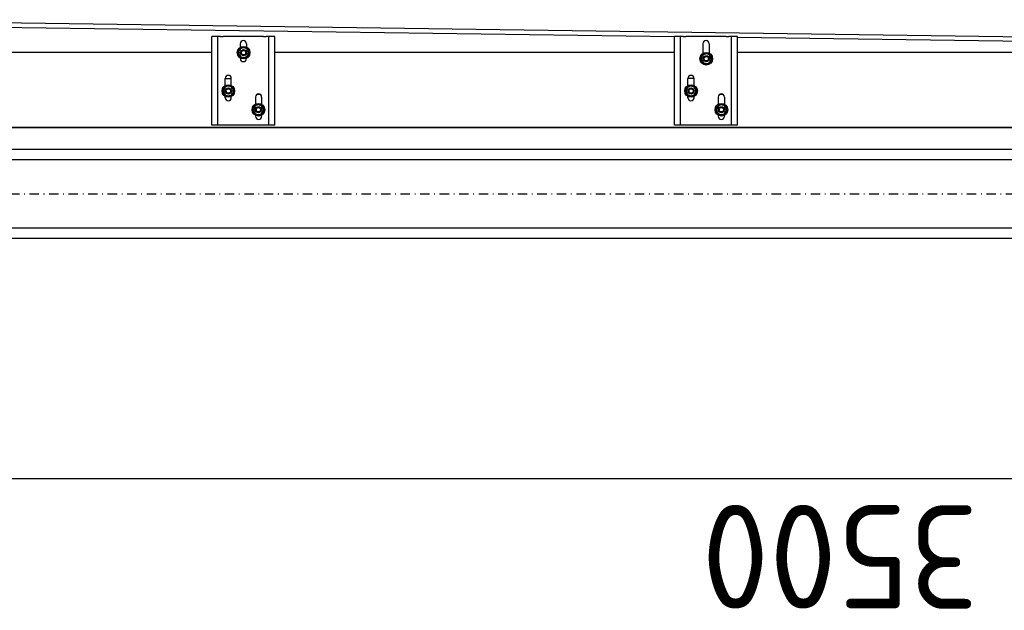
# Model space of a CAD drawing. Header units: centimetres. Extents: x 0 to 55409, y -2708 to 14680.
# Tile 207 of 215: x 53736 to 53869, y 4464 to 4544. Entities that reach past the tile are written whole.
import ezdxf

# ---------------------------------------------------------------- set-up
doc = ezdxf.new("R2010")
doc.units = ezdxf.units.CM
doc.header["$LTSCALE"] = 0.01
doc.linetypes.add('DASHDOT2', pattern=[12.7, 6.35, -3.175, 0, -3.175])
doc.layers.add('A-Grid', color=191, linetype='DASHDOT2')
doc.layers.add('A-konstrukcja', color=7, linetype='Continuous')
doc.styles.add('SEACAD_Solid_Edge_ISO', font='seiso.ttf')
doc.dimstyles.new('ISO_(mm)', dxfattribs={"dimtxt": 140, "dimasz": 140, "dimexe": 70, "dimexo": 0, "dimgap": 35, "dimtad": 1, "dimtxsty": 'SEACAD_Solid_Edge_ISO', "dimblk1": '_SE_FILLED', "dimblk2": '_SE_FILLED', "dimsah": 1, "dimcen": 70, "dimadec": 0, "dimazin": 0, "dimtfac": 0.5, "dimtmove": 0, "dimatfit": 3, "dimfxl": 1, "dimarcsym": 0})

# ---------------------------------------------------------------- blocks, each defined once
blk = doc.blocks.new('_SE_FILLED')
at = {"color": 0}
blk.add_line((0, 0), (-1, 0), dxfattribs=at)
blk.add_solid([(0, 0), (-1, -0.1665), (-1, 0.1665), (0, 0)], dxfattribs=at)
blk = doc.blocks.new('*D268')
at = {"color": 0, "linetype": 'Continuous', "lineweight": -2}
for p, q in [((0, -690), (-345.1, -690)), ((-275.1, -4050), (-275.1, -830)), ((298, -4190), (-345.1, -4190))]:
    blk.add_line(p, q, dxfattribs=at)
at = {"color": 0, "lineweight": -2, "xscale": 140, "yscale": 140, "zscale": 140}
for p, rotation in [((-275.1, -690), 90), ((-275.1, -4190), 270)]:
    blk.add_blockref('_SE_FILLED', p, dxfattribs=dict(at, rotation=rotation))
at = {"color": 0, "insert": (-380.1, -2440), "char_height": 140, "attachment_point": 5, "rotation": 90, "style": 'SEACAD_Solid_Edge_ISO'}
blk.add_mtext('\\A1;3500', dxfattribs=at)
blk = doc.blocks.new('A$7E8814B2933187')
at = {"color": 7, "linetype": 'Continuous'}
for p, q in [((199.7, -690), (199.7, -4190)), ((200, -4190), (200, -690)), ((301.495, -4185.737), (345.495, -993.058)), ((322.493, -2216.4), (339.353, -992.956)), ((301, -1590.9), (301, -1036)), ((203, -1593.9), (203, -1590.9)), ((203, -1590.9), (323, -1590.9)), ((203, -1595.9), (203, -1593.9)), ((203, -1598.9), (203, -1595.9)), ((323, -1593.9), (323, -1590.9)), ((323, -1595.9), (323, -1593.9)), ((323, -1598.9), (323, -1595.9)), ((203, -1599.9), (203, -1598.9)), ((203, -1598.9), (323, -1598.9)), ((203, -1666.9), (203, -1599.9)), ((240, -1608.7), (241.927, -1608.7)), ((243.571, -1609.85), (241.694, -1613.1)), ((245.447, -1606.6), (243.571, -1609.85)), ((249.2, -1606.6), (245.447, -1606.6)), ((252.953, -1606.6), (249.2, -1606.6)), ((254.829, -1609.85), (252.953, -1606.6)), ((256.706, -1613.1), (254.829, -1609.85)), ((256.473, -1608.7), (266, -1608.7)), ((266, -1608.7), (266, -1617.1)), ((323, -1599.9), (323, -1598.9)), ((323, -1602.538), (323, -1599.9)), ((323, -1602.538), (323, -1605.178)), ((323, -1605.178), (323, -1606.058)), ((323, -1660.742), (323, -1606.058)), ((240, -1617.1), (241.7, -1617.1)), ((241.694, -1613.1), (243.571, -1616.35)), ((243.571, -1616.35), (245.447, -1619.6)), ((245.447, -1619.6), (249.2, -1619.6)), ((249.2, -1619.6), (252.953, -1619.6)), ((252.953, -1619.6), (254.829, -1616.35)), ((254.829, -1616.35), (256.706, -1613.1)), ((256.7, -1617.1), (266, -1617.1)), ((293.719, -1629.2), (293, -1629.2)), ((295.379, -1630.32), (293.458, -1633.544)), ((293.458, -1633.544), (295.29, -1636.82)), ((295.29, -1636.82), (297.121, -1640.095)), ((297.3, -1627.096), (295.379, -1630.32)), ((301.053, -1627.148), (297.3, -1627.096)), ((304.805, -1627.2), (301.053, -1627.148)), ((304.626, -1640.199), (306.547, -1636.975)), ((306.636, -1630.475), (304.805, -1627.2)), ((306.547, -1636.975), (308.468, -1633.751)), ((308.468, -1633.751), (306.636, -1630.475)), ((313, -1629.2), (308.207, -1629.2)), ((216.302, -1649.696), (215, -1649.696)), ((218.171, -1650.45), (216.294, -1653.7)), ((220.047, -1647.2), (218.171, -1650.45)), ((223.8, -1647.2), (220.047, -1647.2)), ((227.553, -1647.2), (223.8, -1647.2)), ((229.429, -1650.45), (227.553, -1647.2)), ((231.306, -1653.7), (229.429, -1650.45)), ((241, -1649.696), (231.298, -1649.696)), ((293.438, -1637.6), (293, -1637.6)), ((297.121, -1640.095), (300.873, -1640.147)), ((300.873, -1640.147), (304.626, -1640.199)), ((313, -1637.6), (308.488, -1637.6)), ((216.525, -1658.096), (215, -1658.096)), ((216.294, -1653.7), (218.171, -1656.95)), ((218.171, -1656.95), (220.047, -1660.2)), ((220.047, -1660.2), (223.8, -1660.2)), ((223.8, -1660.2), (227.553, -1660.2)), ((227.553, -1660.2), (229.429, -1656.95)), ((229.429, -1656.95), (231.306, -1653.7)), ((241, -1658.096), (231.075, -1658.096)), ((244.8, -1652.107), (244.8, -1655.685)), ((323, -1660.742), (323, -1661.622)), ((323, -1661.622), (323, -1664.262)), ((203, -1667.9), (203, -1666.9)), ((203, -1670.9), (203, -1667.9)), ((203, -1667.9), (323, -1667.9)), ((203, -1672.9), (203, -1670.9)), ((203, -1675.9), (203, -1672.9)), ((203, -1675.9), (323, -1675.9)), ((301, -2216.4), (301, -1675.9)), ((323, -1666.9), (323, -1664.262)), ((323, -1667.9), (323, -1666.9)), ((323, -1670.9), (323, -1667.9)), ((323, -1672.9), (323, -1670.9)), ((323, -1675.9), (323, -1672.9)), ((203, -2219.4), (203, -2216.4)), ((203, -2216.4), (323, -2216.4)), ((203, -2221.4), (203, -2219.4)), ((203, -2224.4), (203, -2221.4)), ((323, -2219.4), (323, -2216.4)), ((323, -2221.4), (323, -2219.4)), ((323, -2224.4), (323, -2221.4)), ((203, -2225.4), (203, -2224.4)), ((203, -2224.4), (323, -2224.4)), ((203, -2292.4), (203, -2225.4)), ((240, -2234.2), (241.927, -2234.2)), ((243.571, -2235.35), (241.694, -2238.6)), ((245.447, -2232.1), (243.571, -2235.35)), ((249.2, -2232.1), (245.447, -2232.1)), ((252.953, -2232.1), (249.2, -2232.1)), ((254.829, -2235.35), (252.953, -2232.1)), ((256.706, -2238.6), (254.829, -2235.35)), ((256.473, -2234.2), (266, -2234.2)), ((266, -2242.6), (266, -2234.2)), ((323, -2225.4), (323, -2224.4)), ((323, -2228.038), (323, -2225.4)), ((323, -2228.038), (323, -2230.678)), ((323, -2230.678), (323, -2231.558)), ((323, -2286.242), (323, -2231.558)), ((240, -2242.6), (241.7, -2242.6)), ((241.694, -2238.6), (243.571, -2241.85)), ((243.571, -2241.85), (245.447, -2245.1)), ((245.447, -2245.1), (249.2, -2245.1)), ((249.2, -2245.1), (252.953, -2245.1)), ((252.953, -2245.1), (254.829, -2241.85)), ((254.829, -2241.85), (256.706, -2238.6)), ((256.7, -2242.6), (266, -2242.6)), ((287.272, -2255.638), (285.245, -2258.796)), ((285.245, -2258.796), (286.968, -2262.13)), ((286.968, -2262.13), (288.69, -2265.465)), ((289.299, -2252.479), (287.272, -2255.638)), ((293.047, -2252.655), (289.299, -2252.479)), ((296.796, -2252.83), (293.047, -2252.655)), ((296.187, -2265.816), (298.214, -2262.658)), ((298.518, -2256.165), (296.796, -2252.83)), ((298.214, -2262.658), (300.24, -2259.499)), ((300.24, -2259.499), (298.518, -2256.165)), ((313, -2254.7), (299.986, -2254.7)), ((216.53, -2275.196), (215, -2275.196)), ((220.047, -2273.1), (218.171, -2276.35)), ((223.8, -2273.1), (220.047, -2273.1)), ((227.553, -2273.1), (223.8, -2273.1)), ((229.429, -2276.35), (227.553, -2273.1)), ((241, -2275.196), (231.07, -2275.196)), ((288.69, -2265.465), (292.438, -2265.64)), ((292.438, -2265.64), (296.187, -2265.816)), ((313, -2263.1), (300.268, -2263.1)), ((216.298, -2283.596), (215, -2283.596)), ((218.171, -2276.35), (216.294, -2279.6)), ((216.294, -2279.6), (218.171, -2282.85)), ((218.171, -2282.85), (220.047, -2286.1)), ((220.047, -2286.1), (223.8, -2286.1)), ((223.8, -2286.1), (227.553, -2286.1)), ((227.553, -2286.1), (229.429, -2282.85)), ((231.306, -2279.6), (229.429, -2276.35)), ((229.429, -2282.85), (231.306, -2279.6)), ((241, -2283.596), (231.302, -2283.596)), ((244.8, -2277.607), (244.8, -2281.185)), ((323, -2286.242), (323, -2287.122)), ((323, -2287.122), (323, -2289.762)), ((203, -2293.4), (203, -2292.4)), ((203, -2296.4), (203, -2293.4)), ((203, -2293.4), (323, -2293.4)), ((203, -2298.4), (203, -2296.4)), ((203, -2301.4), (203, -2298.4)), ((203, -2301.4), (323, -2301.4)), ((301, -4187), (301, -2301.4)), ((301, -3775.931), (321.321, -2301.4)), ((323, -2292.4), (323, -2289.762)), ((323, -2293.4), (323, -2292.4)), ((323, -2296.4), (323, -2293.4)), ((323, -2298.4), (323, -2296.4)), ((323, -2301.4), (323, -2298.4))]:
    blk.add_line(p, q, dxfattribs=at)
for centre, radius in [((249.2, -1613.1), 8.5), ((249.2, -1613.1), 7.9), ((249.2, -1613.1), 4.15), ((249.2, -1613.1), 4), ((249.2, -1613.1), 3), ((300.963, -1633.648), 8.5), ((300.963, -1633.648), 7.9), ((300.963, -1633.648), 4.15), ((300.963, -1633.648), 4), ((300.963, -1633.648), 3), ((223.8, -1653.7), 8.5), ((223.8, -1653.7), 7.9), ((223.8, -1653.7), 4.15), ((223.8, -1653.7), 4), ((223.8, -1653.7), 3), ((249.2, -2238.6), 8.5), ((249.2, -2238.6), 7.9), ((249.2, -2238.6), 4.15), ((249.2, -2238.6), 4), ((249.2, -2238.6), 3), ((292.743, -2259.148), 8.5), ((292.743, -2259.148), 7.9), ((292.743, -2259.148), 4.15), ((292.743, -2259.148), 4), ((292.743, -2259.148), 3), ((223.8, -2279.6), 8.5), ((223.8, -2279.6), 7.9), ((223.8, -2279.6), 4.15), ((223.8, -2279.6), 4), ((223.8, -2279.6), 3)]:
    blk.add_circle(centre, radius, dxfattribs=at)
for centre, radius, start, end in [((240, -1612.9), 4.2, 90, 270), ((249.2, -1613.1), 6.5, 150, 210), ((249.2, -1613.1), 6.5, 90, 150), ((249.2, -1613.1), 3.235, 255, 195), ((249.2, -1613.1), 6.5, 30, 90), ((249.2, -1613.1), 6.5, 330, 30), ((266, -1612.9), 4.2, 270, 90), ((249.2, -1613.1), 6.5, 210, 270), ((249.2, -1613.1), 6.5, 270, 330), ((293, -1633.4), 4.2, 90, 270), ((300.963, -1633.648), 6.5, 149.210431, 209.210431), ((300.963, -1633.648), 6.5, 209.210431, 269.210431), ((300.963, -1633.648), 6.5, 89.210431, 149.210431), ((300.963, -1633.648), 3.235, 255, 195), ((300.963, -1633.648), 6.5, 269.210431, 329.210431), ((300.963, -1633.648), 6.5, 29.210431, 89.210431), ((300.963, -1633.648), 6.5, 329.210431, 29.210431), ((313, -1633.4), 4.2, 270, 90), ((215, -1653.896), 4.2, 90, 270), ((223.8, -1653.7), 6.5, 150, 210), ((223.8, -1653.7), 6.5, 90, 150), ((223.8, -1653.7), 6.5, 30, 90), ((223.8, -1653.7), 6.5, 330, 30), ((241, -1653.896), 4.2, 270, 90), ((223.8, -1653.7), 6.5, 210, 270), ((223.8, -1653.7), 3.235, 255, 195), ((223.8, -1653.7), 6.5, 270, 330), ((240, -2238.4), 4.2, 90, 270), ((249.2, -2238.6), 6.5, 150, 210), ((249.2, -2238.6), 6.5, 90, 150), ((249.2, -2238.6), 3.235, 255, 195), ((249.2, -2238.6), 6.5, 30, 90), ((249.2, -2238.6), 6.5, 330, 30), ((266, -2238.4), 4.2, 270, 90), ((249.2, -2238.6), 6.5, 210, 270), ((249.2, -2238.6), 6.5, 270, 330), ((292.743, -2259.148), 6.5, 147.315911, 207.315911), ((292.743, -2259.148), 6.5, 207.315911, 267.315911), ((292.743, -2259.148), 6.5, 87.315911, 147.315911), ((292.743, -2259.148), 3.235, 255, 195), ((292.743, -2259.148), 6.5, 267.315911, 327.315911), ((292.743, -2259.148), 6.5, 27.315911, 87.315911), ((292.743, -2259.148), 6.5, 327.315911, 27.315911), ((313, -2258.9), 4.2, 270, 90), ((215, -2279.396), 4.2, 90, 270), ((223.8, -2279.6), 6.5, 90, 150), ((223.8, -2279.6), 6.5, 30, 90), ((241, -2279.396), 4.2, 270, 90), ((223.8, -2279.6), 6.5, 150, 210), ((223.8, -2279.6), 6.5, 210, 270), ((223.8, -2279.6), 3.235, 255, 195), ((223.8, -2279.6), 6.5, 270, 330), ((223.8, -2279.6), 6.5, 330, 30)]:
    blk.add_arc(centre, radius, start, end, dxfattribs=at)
dim = blk.add_linear_dim(base=(-275.106, -690), p1=(298, -4190), p2=(0, -690), angle=90, text='\\A1;<>', dimstyle='ISO_(mm)', dxfattribs=at)
dim.commit()
dim.dimension.update_dxf_attribs({"geometry": '*D268', "text_midpoint": (-275.106, -2440), "dimtype": 160})

msp = doc.modelspace()

# ---------------------------------------------------------------- linework, layer by layer
at = {"layer": 'A-Grid', "ltscale": 20}
msp.add_line((53365.419, 4520.604), (54135.635, 4520.604), dxfattribs=at)
at = {"layer": 'A-konstrukcja'}
for p, q in [((54022.23, 4526.604), (53623.23, 4526.604)), ((54022.23, 4525.223), (53623.23, 4525.223)), ((54022.23, 4515.985), (53623.23, 4515.985)), ((54022.23, 4514.604), (53589.88, 4514.604))]:
    msp.add_line(p, q, dxfattribs=at)

# ---------------------------------------------------------------- block references
at = {"layer": 'A-konstrukcja', "xscale": 0.1, "yscale": 0.1, "zscale": 0.1, "rotation": 90}
msp.add_blockref('A$7E8814B2933187', (53603.23, 4509.604), dxfattribs=at)

doc.saveas('drawing.dxf')
